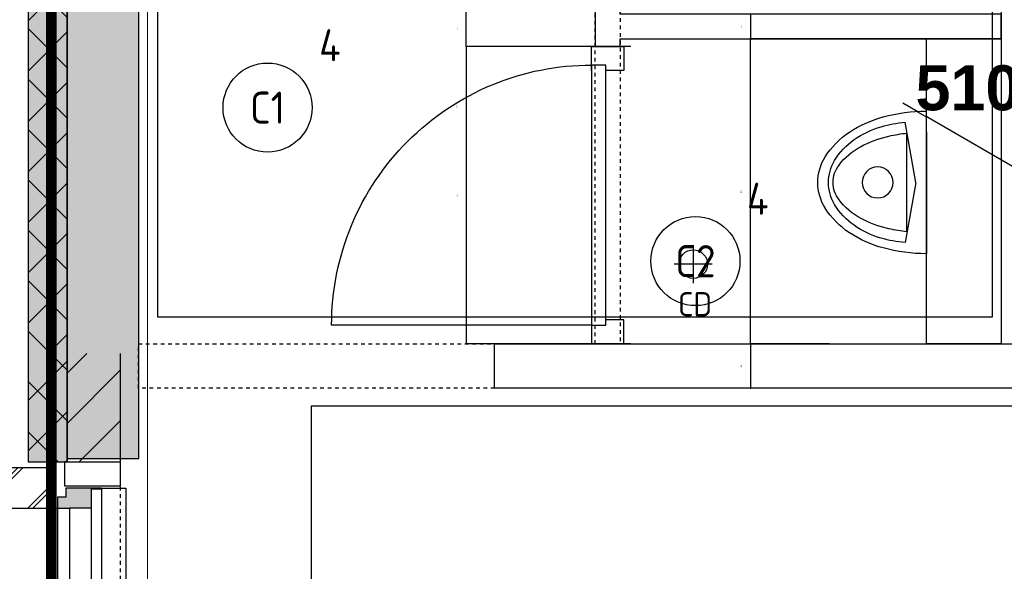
# Model space of a CAD drawing. Header units: millimetres. Extents: x -38031 to 110605, y -30229 to 92226.
# Tile 54 of 194: x 9692 to 12456, y 24967 to 26514. Entities that reach past the tile are written whole.
import ezdxf
from ezdxf.enums import TextEntityAlignment as Align

# ---------------------------------------------------------------- set-up
doc = ezdxf.new("R2010")
doc.units = ezdxf.units.MM
doc.header["$LTSCALE"] = 50
doc.set_wipeout_variables(frame=1)
for name, pattern in [('HIDDEN', [9.525, 6.35, -3.175]), ('STYLE_01', [0.41664, 0.20828, -0.20836]), ('STYLE_07', [1.875, 0.625, -0.20828, 0.625, -0.20836, 0.06943, -0.13893])]:
    doc.linetypes.add(name, pattern=pattern)
for name, color, linetype in [('AB$1A---_ATTRIB025', 8, 'Continuous'), ('AL$1A---_ALGEMEEN', 8, 'Continuous'), ('AL------_MAATV', 200, 'Continuous'), ('AL------_SPARING', 2, 'Continuous'), ('AM$1A---_ARCERING', 8, 'Continuous'), ('AT$1A---_TEKST025', 8, 'Continuous'), ('BOUWKUNDIG', 8, 'Continuous'), ('brandscheiding', 5, 'HIDDEN'), ('EL6311--', 3, 'Continuous')]:
    doc.layers.add(name, color=color, linetype=linetype)
doc.layers.add('stramien', color=1, linetype='Continuous', lineweight=15)
doc.styles.add('Arial', font='ARIAL.TTF')
doc.styles.add('Arial (bold)', font='ARIALBD.TTF')
doc.styles.add('BURO-018', font='iso.shx', dxfattribs={"height": 90})
doc.dimstyles.new('VyA', dxfattribs={"dimtxt": 2.272868, "dimasz": 2.120801, "dimexe": 1.5, "dimexo": 1.59, "dimgap": 0.5, "dimtad": 1, "dimdec": 0, "dimzin": 11, "dimtxsty": 'Arial', "dimblk": 'VW_SLASH', "dimcen": 0, "dimdle": 1, "dimazin": 0, "dimtfac": 0.8, "dimtdec": 0, "dimtix": 1, "dimtmove": 0, "dimatfit": 0, "dimldrblk": 'VW_FILLEDARROW', "dimfxl": 0, "dimfrac": 2, "dimtolj": 1, "dimtzin": 11, "dimarcsym": 0})
pattern_1 = [(45, (0, 0), (70.7107, -70.7107), []), (45, (7.07, -7.07), (70.7107, -70.7107), [])]
pattern_2 = [(135, (0, 0), (70.7107, 70.7107), []), (45, (299.34, -299.34), (70.7107, -70.7107), [])]
pattern_3 = [(45, (0, 0), (70.7107, -70.7107), [])]

# ---------------------------------------------------------------- blocks, each defined once
blk = doc.blocks.new('1115B3A')
at = {"color": 0, "linetype": 'Continuous'}
blk.add_circle((0, 0), 2.5, dxfattribs=at)
at = {"color": 0, "linetype": 'Continuous', "style": 'BURO-018'}
for tag, p in [('E_GKAST', (0, 8)), ('E_GROEP', (0, 5)), ('E_SGROEP', (4.5, 5)), ('E_ARMCODE', (0, 0)), ('E_SLET', (4.5, -1))]:
    blk.add_attdef(tag, text='', height=1.8, dxfattribs=at).set_placement(p, align=Align.MIDDLE)
blk = doc.blocks.new('Centraaldoos')
at = {"color": 1, "linetype": 'Continuous'}
for p, q in [((0, -2), (0, 2)), ((-2, 0), (2, 0))]:
    blk.add_line(p, q, dxfattribs=at)
at = {"color": 0, "linetype": 'Continuous'}
blk.add_circle((0, 0), 1.5, dxfattribs=at)
at = {"color": 0, "linetype": 'Continuous', "style": 'BURO-018'}
blk.add_attdef('AL_POSNR', text='', height=1.8, dxfattribs=at).set_placement((0, 3), align=Align.CENTER)
at = {"color": 0, "linetype": 'Continuous', "style": 'BURO-018', "flags": 1}
blk.add_attdef('AL_OMS', (0, 0), '', height=1.8, dxfattribs=at)
at = {"layer": 'AL------_MAATV', "style": 'BURO-018'}
blk.add_text('CD', height=2.531, rotation=180, dxfattribs=at).set_placement((1.61, 5.48))
blk = doc.blocks.new('zijdetail kozijn 2kops')
at = {"color": 0}
blk.add_wipeout([(-63, 420), (-130, 420), (-130, 262), (-63, 262)], dxfattribs=at).dxf.layer = 'AL$1A---_ALGEMEEN'
at = {"layer": 'AM$1A---_ARCERING', "linetype": 'Continuous', "lineweight": 0}
blk.add_hatch(color=256, dxfattribs=at).paths.add_polyline_path([(-54.2, 338), (-54.2, 366), (-56, 366), (-56, 266), (-31, 266), (-31, 243), (0, 243), (0, 338), (-22, 338)])
at = {"layer": 'AL$1A---_ALGEMEEN', "color": 0}
for points in [[(-63, 420), (-130, 420), (-130, 262), (-63, 262)], [(-54.2, 338), (-54.2, 366), (-56, 366), (-56, 266), (-31, 266), (-31, 243), (0, 243), (0, 338), (-22, 338)]]:
    blk.add_lwpolyline(points, close=True, dxfattribs=at)
blk = doc.blocks.new('31x_alu-1e-mk106c-p')
at = {"layer": 'AL$1A---_ALGEMEEN', "color": 0, "linetype": 'STYLE_01'}
blk.add_line((-420, 1700), (-420, -63), dxfattribs=at)
at = {"layer": 'AL$1A---_ALGEMEEN', "color": 0}
blk.add_lwpolyline([(-435, 1693), (-338, 1693), (-338, -56), (-435, -56)], close=True, dxfattribs=at)
at = {"layer": 'AL$1A---_ALGEMEEN', "color": 0, "rotation": 90}
blk.add_blockref('zijdetail kozijn 2kops', (0, 0), dxfattribs=at)
at = {"layer": 'AL$1A---_ALGEMEEN', "color": 0}
blk.add_line((-366, -54.2), (-366, 1691.2), dxfattribs=at)
at = {"color": 0}
for points in [[(-338, 1637), (-338, 0), (-276, 0), (-276, 1637)], [(-243, 1637), (40, 1637), (40, 0), (-243, 0)]]:
    blk.add_wipeout(points, dxfattribs=at).dxf.layer = 'AL$1A---_ALGEMEEN'
at = {"layer": 'AL$1A---_ALGEMEEN', "color": 0}
for points in [[(-338, 1637), (-338, 0), (-276, 0), (-276, 1637)], [(-243, 1637), (40, 1637), (40, 0), (-243, 0)]]:
    blk.add_lwpolyline(points, close=True, dxfattribs=at)
at = {"color": 0}
blk.add_wipeout([(-113, -113), (-113, -434), (0, -434), (0, -113), (0, 0), (-238, 0), (-238, -113), (-114, -113)], dxfattribs=at).dxf.layer = 'AL$1A---_ALGEMEEN'
at = {"layer": 'AM$1A---_ARCERING', "linetype": 'Continuous', "lineweight": 5}
h = blk.add_hatch(dxfattribs=at)
h.set_pattern_fill('BAKSTEEN', color=256, style=0, pattern_type=2)
h.set_pattern_definition(pattern_1)
edge = h.paths.add_edge_path()
edge.add_line((-113, -113), (-113, -434))
edge.add_line((-113, -434), (0, -434))
edge.add_line((0, -434), (0, -113))
edge.add_line((0, -113), (0, 0))
edge.add_line((0, 0), (-238, 0))
edge.add_line((-238, 0), (-238, -113))
edge.add_line((-238, -113), (-114, -113))
at = {"layer": 'AM$1A---_ARCERING', "linetype": 'Continuous', "lineweight": 0}
blk.add_hatch(color=256, dxfattribs=at).paths.add_polyline_path([(-160, -130), (-270, -130), (-270, -434), (-160, -434)])
at = {"layer": 'AM$1A---_ARCERING', "linetype": 'Continuous', "lineweight": 5}
h = blk.add_hatch(dxfattribs=at)
h.set_pattern_fill('ISOLATIE', color=256, style=0, pattern_type=2)
h.set_pattern_definition(pattern_2)
h.paths.add_polyline_path([(-160, -130), (-270, -130), (-270, -434), (-160, -434)])
at = {"layer": 'AL$1A---_ALGEMEEN', "color": 0, "linetype": 'STYLE_01'}
blk.add_line((0, 1637), (0, 0), dxfattribs=at)
at = {"layer": 'AL$1A---_ALGEMEEN', "color": 0}
for p, q in [((-160, -434), (-160, -130)), ((-113, -113), (-113, -434))]:
    blk.add_line(p, q, dxfattribs=at)
at = {"layer": 'AL$1A---_ALGEMEEN', "color": 0, "flags": 128}
for points in [[(0, -434), (0, -113), (0, 0), (-238, 0), (-238, -113), (-114, -113)], [(-160, -130), (-270, -130), (-270, -434)]]:
    blk.add_lwpolyline(points, dxfattribs=at)
at = {"color": 0}
for points in [[(-113, 1750), (-113, 2071), (0, 2071), (0, 1750), (0, 1637), (-238, 1637), (-238, 1750), (-114, 1750)], [(-420, -130), (-420, -434), (-270, -434), (-270, -130)]]:
    blk.add_wipeout(points, dxfattribs=at).dxf.layer = 'AL$1A---_ALGEMEEN'
at = {"layer": 'AM$1A---_ARCERING', "linetype": 'Continuous', "lineweight": 0}
blk.add_hatch(color=256, dxfattribs=at).paths.add_polyline_path([(-160, 1767), (-270, 1767), (-270, 2071), (-160, 2071)])
at = {"layer": 'AM$1A---_ARCERING', "linetype": 'Continuous', "lineweight": 5}
h = blk.add_hatch(dxfattribs=at)
h.set_pattern_fill('ISOLATIE', color=256, style=0, pattern_type=2)
h.set_pattern_definition(pattern_2)
h.paths.add_polyline_path([(-160, 1767), (-270, 1767), (-270, 2071), (-160, 2071)])
h = blk.add_hatch(dxfattribs=at)
h.set_pattern_fill('BAKSTEEN', color=256, style=0, pattern_type=2)
h.set_pattern_definition(pattern_1)
edge = h.paths.add_edge_path()
edge.add_line((-113, 1750), (-113, 2071))
edge.add_line((-113, 2071), (0, 2071))
edge.add_line((0, 2071), (0, 1750))
edge.add_line((0, 1750), (0, 1637))
edge.add_line((0, 1637), (-238, 1637))
edge.add_line((-238, 1637), (-238, 1750))
edge.add_line((-238, 1750), (-114, 1750))
h = blk.add_hatch(dxfattribs=at)
h.set_pattern_fill('KALKZANDSTEEN', color=256, style=0, pattern_type=2)
h.set_pattern_definition(pattern_3)
h.paths.add_polyline_path([(-420, -130), (-420, -434), (-270, -434), (-270, -130)])
at = {"layer": 'AL$1A---_ALGEMEEN', "color": 0}
for p, q in [((-160, 2071), (-160, 1767)), ((-113, 1750), (-113, 2071)), ((-420, -130), (-420, -434))]:
    blk.add_line(p, q, dxfattribs=at)
at = {"layer": 'AL$1A---_ALGEMEEN', "color": 0, "flags": 128}
for points in [[(-160, 1767), (-270, 1767), (-270, 2071)], [(0, 2071), (0, 1750), (0, 1637), (-238, 1637), (-238, 1750), (-114, 1750)], [(-270, -434), (-270, -130), (-420, -130)]]:
    blk.add_lwpolyline(points, dxfattribs=at)
at = {"color": 0}
blk.add_wipeout([(-420, 1767), (-420, 2071), (-270, 2071), (-270, 1767)], dxfattribs=at).dxf.layer = 'AL$1A---_ALGEMEEN'
at = {"layer": 'AM$1A---_ARCERING', "linetype": 'Continuous', "lineweight": 5}
h = blk.add_hatch(dxfattribs=at)
h.set_pattern_fill('KALKZANDSTEEN', color=256, style=0, pattern_type=2)
h.set_pattern_definition(pattern_3)
h.paths.add_polyline_path([(-420, 1767), (-420, 2071), (-270, 2071), (-270, 1767)])
at = {"layer": 'AL$1A---_ALGEMEEN', "color": 0}
blk.add_line((-420, 1767), (-420, 2071), dxfattribs=at)
at = {"layer": 'AL$1A---_ALGEMEEN', "color": 0, "flags": 128}
blk.add_lwpolyline([(-270, 2071), (-270, 1767), (-420, 1767)], dxfattribs=at)
at = {"layer": 'AL$1A---_ALGEMEEN', "color": 0, "xscale": -1, "rotation": 90}
blk.add_blockref('zijdetail kozijn 2kops', (0, 1637), dxfattribs=at)
blk = doc.blocks.new('urinoir 05 top')
at = {"color": 0}
blk.add_wipeout([(-200, 0), (-200, -1.9), (-200, -3.8), (-200, -5.8), (-199.9, -7.7), (-199.9, -9.6), (-199.9, -11.5), (-199.8, -13.4), (-199.7, -15.4), (-199.7, -17.3), (-199.6, -19.2), (-199.5, -21.1), (-199.4, -23), (-199.3, -25), (-199.2, -26.9), (-199.1, -28.8), (-199, -30.7), (-198.8, -32.6), (-198.7, -34.5), (-198.6, -36.5), (-198.4, -38.4), (-198.2, -40.3), (-198.1, -42.2), (-197.9, -44.1), (-197.7, -46), (-197.5, -47.9), (-197.3, -49.8), (-197.1, -51.8), (-196.9, -53.7), (-196.7, -55.6), (-196.4, -57.5), (-196.2, -59.4), (-195.9, -61.3), (-195.7, -63.2), (-195.4, -65.1), (-195.1, -67), (-194.9, -68.9), (-194.6, -70.8), (-194.3, -72.7), (-194, -74.6), (-193.6, -76.5), (-193.3, -78.4), (-193, -80.3), (-192.7, -82.2), (-192.3, -84.1), (-192, -85.9), (-191.6, -87.8), (-191.2, -89.7), (-190.9, -91.6), (-190.5, -93.5), (-190.1, -95.4), (-189.7, -97.2), (-189.3, -99.1), (-188.9, -101), (-188.4, -102.9), (-188, -104.7), (-187.6, -106.6), (-187.1, -108.5), (-186.7, -110.3), (-186.2, -112.2), (-185.7, -114.1), (-185.3, -115.9), (-184.8, -117.8), (-184.3, -119.6), (-183.8, -121.5), (-183.4, -123.1), (-182.9, -124.6), (-182.5, -126.2), (-182, -127.7), (-181.6, -129.3), (-181.1, -130.8), (-180.6, -132.4), (-180.1, -133.9), (-179.7, -135.5), (-179.2, -137), (-178.7, -138.6), (-178.1, -140.1), (-177.6, -141.6), (-177.1, -143.2), (-176.6, -144.7), (-176, -146.2), (-175.5, -147.7), (-174.9, -149.3), (-174.3, -150.8), (-173.8, -152.3), (-173.2, -153.8), (-172.6, -155.3), (-172, -156.8), (-171.4, -158.3), (-170.8, -159.8), (-170.2, -161.3), (-169.6, -162.8), (-168.9, -164.3), (-168.3, -165.8), (-167.6, -167.3), (-167, -168.8), (-166.3, -170.3), (-165.7, -171.7), (-165, -173.2), (-164.3, -174.7), (-163.6, -176.1), (-162.9, -177.6), (-162.2, -179.1), (-161.5, -180.5), (-160.8, -182), (-160, -183.4), (-159.3, -184.9), (-158.6, -186.3), (-157.8, -187.7), (-157.1, -189.2), (-156.3, -190.6), (-155.5, -192), (-154.8, -193.5), (-154, -194.9), (-153.2, -196.3), (-152.4, -197.7), (-151.6, -199.1), (-150.8, -200.5), (-150, -201.9), (-149.1, -203.3), (-148.3, -204.7), (-147.5, -206.1), (-146.6, -207.5), (-145.8, -208.8), (-144.9, -210.2), (-144.1, -211.6), (-143.2, -213), (-142.3, -214.3), (-141.4, -215.7), (-141.4, -215.7), (-140.6, -217), (-139.7, -218.2), (-138.8, -219.5), (-138, -220.8), (-137.1, -222), (-136.2, -223.3), (-135.3, -224.6), (-134.4, -225.8), (-133.5, -227), (-132.5, -228.3), (-131.6, -229.5), (-130.7, -230.7), (-129.7, -231.9), (-128.8, -233.1), (-127.8, -234.3), (-126.8, -235.5), (-125.8, -236.7), (-124.9, -237.9), (-123.9, -239.1), (-122.9, -240.2), (-121.8, -241.4), (-120.8, -242.6), (-119.8, -243.7), (-118.8, -244.8), (-117.7, -246), (-116.7, -247.1), (-115.6, -248.2), (-114.5, -249.3), (-113.5, -250.4), (-112.4, -251.5), (-111.3, -252.6), (-110.2, -253.7), (-109.1, -254.8), (-108, -255.9), (-106.9, -256.9), (-105.8, -258), (-104.6, -259), (-103.5, -260.1), (-102.4, -261.1), (-101.2, -262.1), (-100, -263.1), (-98.9, -264.1), (-97.7, -265.1), (-96.5, -266.1), (-95.3, -267.1), (-94.2, -268.1), (-93, -269.1), (-91.8, -270), (-90.5, -271), (-89.3, -271.9), (-88.1, -272.8), (-86.9, -273.8), (-85.6, -274.7), (-84.4, -275.6), (-83.2, -276.5), (-81.9, -277.4), (-80.6, -278.3), (-79.4, -279.2), (-78.1, -280), (-76.8, -280.9), (-75.5, -281.8), (-74.3, -282.6), (-73, -283.4), (-71.7, -284.3), (-71.7, -284.3), (-71.6, -284.3), (-70.6, -284.9), (-69.6, -285.5), (-68.6, -286.1), (-67.6, -286.7), (-66.6, -287.3), (-65.5, -287.9), (-64.5, -288.5), (-63.5, -289), (-62.4, -289.6), (-61.4, -290.1), (-60.3, -290.7), (-59.3, -291.2), (-58.2, -291.7), (-57.2, -292.2), (-56.1, -292.7), (-55, -293.2), (-53.9, -293.7), (-52.8, -294.2), (-51.8, -294.6), (-50.7, -295.1), (-49.6, -295.5), (-48.5, -295.9), (-47.4, -296.4), (-46.3, -296.8), (-45.2, -297.2), (-44, -297.6), (-42.9, -298), (-41.8, -298.3), (-40.7, -298.7), (-39.6, -299), (-38.4, -299.4), (-37.3, -299.7), (-36.2, -300), (-35, -300.4), (-33.9, -300.7), (-32.7, -300.9), (-31.6, -301.2), (-30.4, -301.5), (-29.3, -301.8), (-28.1, -302), (-27, -302.3), (-25.8, -302.5), (-24.7, -302.7), (-23.5, -302.9), (-22.3, -303.1), (-21.2, -303.3), (-20, -303.5), (-18.8, -303.7), (-17.7, -303.8), (-16.5, -304), (-15.3, -304.1), (-14.2, -304.3), (-13, -304.4), (-11.8, -304.5), (-10.6, -304.6), (-9.4, -304.7), (-8.3, -304.7), (-7.1, -304.8), (-5.9, -304.9), (-4.7, -304.9), (-3.6, -305), (-2.4, -305), (-1.2, -305), (0, -305), (0, -305), (0, -305), (1.2, -305), (2.4, -305), (3.6, -305), (4.7, -304.9), (5.9, -304.9), (7.1, -304.8), (8.3, -304.7), (9.4, -304.7), (10.6, -304.6), (11.8, -304.5), (13, -304.4), (14.2, -304.3), (15.3, -304.1), (16.5, -304), (17.7, -303.8), (18.8, -303.7), (20, -303.5), (21.2, -303.3), (22.3, -303.1), (23.5, -302.9), (24.7, -302.7), (25.8, -302.5), (27, -302.3), (28.1, -302), (29.3, -301.8), (30.4, -301.5), (31.6, -301.2), (32.7, -300.9), (33.9, -300.7), (35, -300.4), (36.2, -300), (37.3, -299.7), (38.4, -299.4), (39.6, -299), (40.7, -298.7), (41.8, -298.3), (42.9, -298), (44, -297.6), (45.2, -297.2), (46.3, -296.8), (47.4, -296.4), (48.5, -295.9), (49.6, -295.5), (50.7, -295.1), (51.8, -294.6), (52.8, -294.2), (53.9, -293.7), (55, -293.2), (56.1, -292.7), (57.2, -292.2), (58.2, -291.7), (59.3, -291.2), (60.3, -290.7), (61.4, -290.1), (62.4, -289.6), (63.5, -289), (64.5, -288.5), (65.5, -287.9), (66.6, -287.3), (67.6, -286.7), (68.6, -286.1), (69.6, -285.5), (70.6, -284.9), (71.6, -284.3), (71.7, -284.3), (71.7, -284.3), (73, -283.4), (74.3, -282.6), (75.5, -281.8), (76.8, -280.9), (78.1, -280), (79.4, -279.2), (80.6, -278.3), (81.9, -277.4), (83.2, -276.5), (84.4, -275.6), (85.6, -274.7), (86.9, -273.8), (88.1, -272.8), (89.3, -271.9), (90.5, -271), (91.8, -270), (93, -269.1), (94.2, -268.1), (95.3, -267.1), (96.5, -266.1), (97.7, -265.1), (98.9, -264.1), (100, -263.1), (101.2, -262.1), (102.4, -261.1), (103.5, -260.1), (104.6, -259), (105.8, -258), (106.9, -256.9), (108, -255.9), (109.1, -254.8), (110.2, -253.7), (111.3, -252.6), (112.4, -251.5), (113.5, -250.4), (114.5, -249.3), (115.6, -248.2), (116.7, -247.1), (117.7, -246), (118.8, -244.8), (119.8, -243.7), (120.8, -242.6), (121.8, -241.4), (122.9, -240.2), (123.9, -239.1), (124.9, -237.9), (125.8, -236.7), (126.8, -235.5), (127.8, -234.3), (128.8, -233.1), (129.7, -231.9), (130.7, -230.7), (131.6, -229.5), (132.5, -228.3), (133.5, -227), (134.4, -225.8), (135.3, -224.6), (136.2, -223.3), (137.1, -222), (138, -220.8), (138.8, -219.5), (139.7, -218.2), (140.6, -217), (141.4, -215.7), (141.4, -215.7), (142.3, -214.3), (143.2, -213), (144.1, -211.6), (144.9, -210.2), (145.8, -208.8), (146.6, -207.5), (147.5, -206.1), (148.3, -204.7), (149.1, -203.3), (150, -201.9), (150.8, -200.5), (151.6, -199.1), (152.4, -197.7), (153.2, -196.3), (154, -194.9), (154.8, -193.5), (155.5, -192), (156.3, -190.6), (157.1, -189.2), (157.8, -187.7), (158.6, -186.3), (159.3, -184.9), (160, -183.4), (160.8, -182), (161.5, -180.5), (162.2, -179.1), (162.9, -177.6), (163.6, -176.1), (164.3, -174.7), (165, -173.2), (165.7, -171.7), (166.3, -170.3), (167, -168.8), (167.6, -167.3), (168.3, -165.8), (168.9, -164.3), (169.6, -162.8), (170.2, -161.3), (170.8, -159.8), (171.4, -158.3), (172, -156.8), (172.6, -155.3), (173.2, -153.8), (173.8, -152.3), (174.3, -150.8), (174.9, -149.3), (175.5, -147.7), (176, -146.2), (176.6, -144.7), (177.1, -143.2), (177.6, -141.6), (178.1, -140.1), (178.7, -138.6), (179.2, -137), (179.7, -135.5), (180.1, -133.9), (180.6, -132.4), (181.1, -130.8), (181.6, -129.3), (182, -127.7), (182.5, -126.2), (182.9, -124.6), (183.4, -123.1), (183.8, -121.5), (184.3, -119.6), (184.8, -117.8), (185.3, -115.9), (185.7, -114.1), (186.2, -112.2), (186.7, -110.3), (187.1, -108.5), (187.6, -106.6), (188, -104.7), (188.4, -102.9), (188.9, -101), (189.3, -99.1), (189.7, -97.2), (190.1, -95.4), (190.5, -93.5), (190.9, -91.6), (191.2, -89.7), (191.6, -87.8), (192, -85.9), (192.3, -84.1), (192.7, -82.2), (193, -80.3), (193.3, -78.4), (193.6, -76.5), (194, -74.6), (194.3, -72.7), (194.6, -70.8), (194.9, -68.9), (195.1, -67), (195.4, -65.1), (195.7, -63.2), (195.9, -61.3), (196.2, -59.4), (196.4, -57.5), (196.7, -55.6), (196.9, -53.7), (197.1, -51.8), (197.3, -49.8), (197.5, -47.9), (197.7, -46), (197.9, -44.1), (198.1, -42.2), (198.2, -40.3), (198.4, -38.4), (198.6, -36.5), (198.7, -34.5), (198.8, -32.6), (199, -30.7), (199.1, -28.8), (199.2, -26.9), (199.3, -25), (199.4, -23), (199.5, -21.1), (199.6, -19.2), (199.7, -17.3), (199.7, -15.4), (199.8, -13.4), (199.9, -11.5), (199.9, -9.6), (199.9, -7.7), (200, -5.8), (200, -3.8), (200, -1.9), (200, 0)], dxfattribs=at).dxf.layer = 'AL$1A---_ALGEMEEN'
at = {"layer": 'AL$1A---_ALGEMEEN', "color": 0}
for p, q in [((142.5, 0), (-200, 0)), ((-200, 0), (200, 0)), ((0, -30), (-168.7, -60)), ((-138.6, -54.6), (138.6, -54.6)), ((0, -30), (168.7, -60))]:
    blk.add_line(p, q, dxfattribs=at)
at = {"layer": 'AL$1A---_ALGEMEEN', "color": 0, "flags": 128}
for points in [[(-200, 0, 0.066414), (-183.8, -121.5, 0.078981), (-141.4, -215.7), (-141.4, -215.7, 0.107125), (-71.7, -284.3), (-71.7, -284.3), (-71.6, -284.3, 0.141741), (0, -305), (0, -305), (0, -305, 0.141741), (71.6, -284.3), (71.7, -284.3), (71.7, -284.3, 0.107125), (141.4, -215.7), (141.4, -215.7, 0.078974), (183.8, -121.5, 0.066411), (200, 0)], [(-138.6, -54.6), (-138.6, -54.7, 0.026724), (-130, -105.5), (-130, -105.5, 0.069012), (-100.2, -185.2, 0.10577), (-48.8, -245.4), (-48.8, -245.4, 0.164787), (0, -261.9), (0, -261.9), (0, -261.9, 0.164787), (48.8, -245.4), (48.8, -245.4, 0.105783), (100.2, -185.2), (100.2, -185.2, 0.068952), (130, -105.5), (130, -105.5, 0.026825), (138.6, -54.6)], [(-168.7, -60), (-168.7, -60, 0.048607), (-156.3, -127.2), (-156.3, -127.2, 0.081914), (-120.2, -203.2, 0.106907), (-61.5, -258), (-61.5, -258, 0.135353), (0, -275), (0, -275), (0, -275, 0.135353), (61.5, -258), (61.5, -258, 0.106909), (120.2, -203.2, 0.081926), (156.3, -127.2), (156.3, -127.2, 0.048607), (168.7, -60), (168.7, -60)]]:
    blk.add_lwpolyline(points, format="xyb", dxfattribs=at)
at = {"layer": 'AL$1A---_ALGEMEEN', "color": 0}
blk.add_circle((0, -136.9), 43.5, dxfattribs=at)
blk = doc.blocks.new('32x_hout-mk 809s-p')
at = {"color": 0}
for points in [[(-20.7, -167), (-20.7, -100), (-110.7, -100), (-110.7, -167)], [(-110.7, -867), (-20.7, -867), (-20.7, -934), (-110.7, -934)]]:
    blk.add_wipeout(points, dxfattribs=at).dxf.layer = 'AL$1A---_ALGEMEEN'
at = {"layer": 'AL$1A---_ALGEMEEN', "color": 0}
for points in [[(-20.7, -167), (-20.7, -100), (-110.7, -100), (-110.7, -167)], [(709.1, -864.1), (708.4, -846.2), (707.3, -828.3), (705.8, -810.4), (703.8, -792.6), (701.4, -774.9), (698.5, -757.2), (695.3, -739.6), (691.6, -722.1), (687.4, -704.6), (682.8, -687.3), (677.9, -670.1), (672.4, -653), (666.6, -636.1), (660.4, -619.3), (653.7, -602.6), (646.7, -586.2), (639.2, -569.9), (631.3, -553.8), (623.1, -537.9), (614.5, -522.2), (605.4, -506.7), (596, -491.5), (586.3, -476.4), (576.1, -461.7), (565.6, -447.1), (554.8, -432.9), (543.6, -418.9), (532.1, -405.2), (520.2, -391.8), (508, -378.6), (495.5, -365.8), (482.7, -353.3), (469.5, -341.1), (456.1, -329.2), (442.4, -317.7), (428.4, -306.5), (414.2, -295.7), (399.6, -285.2), (384.9, -275), (369.8, -265.3), (354.6, -255.9), (339.1, -246.8), (323.4, -238.2), (307.5, -229.9), (291.4, -222.1), (275.1, -214.6), (258.7, -207.6), (242, -200.9), (225.2, -194.7), (208.3, -188.8), (191.2, -183.4), (174, -178.4), (156.7, -173.9), (139.2, -169.7), (121.7, -166), (104.1, -162.7), (86.4, -159.9), (68.7, -157.5), (50.8, -155.5), (33, -154), (15.1, -152.9), (-2.8, -152.2), (-20.7, -152), (-20.7, -882), (709.3, -882)], [(-110.7, -867), (-20.7, -867), (-20.7, -934), (-110.7, -934)]]:
    blk.add_lwpolyline(points, close=True, dxfattribs=at)
at = {"color": 0}
blk.add_wipeout([(-60.7, -152), (-20.7, -152), (-20.7, -882), (-60.7, -882)], dxfattribs=at).dxf.layer = 'AL$1A---_ALGEMEEN'
at = {"layer": 'AL$1A---_ALGEMEEN', "color": 0}
blk.add_lwpolyline([(-60.7, -152), (-20.7, -152), (-20.7, -882), (-60.7, -882)], close=True, dxfattribs=at)
blk = doc.blocks.new('VW_SLASH')
at = {"layer": 'AL$1A---_ALGEMEEN', "color": 0, "linetype": 'ByBlock', "lineweight": -2}
blk.add_line((0, 0), (-1, 0), dxfattribs=at)
at = {"layer": 'AL$1A---_ALGEMEEN', "color": 0, "linetype": 'ByBlock', "lineweight": 5}
blk.add_line((0.5, 0.5), (-0.5, -0.5), dxfattribs=at)
blk = doc.blocks.new('*D973')
at = {"layer": 'AL$1A---_ALGEMEEN', "color": 0, "lineweight": -2}
for p, q in [((-44395.9, -2970), (-44619.2, -2970)), ((-44617.7, -2972.1), (-44617.7, -3092.9)), ((-44429.6, -3095), (-44619.2, -3095))]:
    blk.add_line(p, q, dxfattribs=at)
at = {"layer": 'AL$1A---_ALGEMEEN', "color": 0, "lineweight": -2, "xscale": 2.12080078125, "yscale": 2.12080078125, "zscale": 2.12080078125}
for p, rotation in [((-44617.7, -2970), 90), ((-44617.7, -3095), 270)]:
    blk.add_blockref('VW_SLASH', p, dxfattribs=dict(at, rotation=rotation))
at = {"layer": 'AT$1A---_TEKST025', "insert": (-44643.9, -3032.5), "char_height": 2.27, "attachment_point": 5, "rotation": 90, "style": 'Arial'}
blk.add_mtext('\\A1;6250', dxfattribs=at)
blk = doc.blocks.new('VW_FILLEDARROW')
at = {"layer": 'AL$1A---_ALGEMEEN', "color": 0, "lineweight": -2}
blk.add_solid([(0, 0), (0.5, 0.5), (0.5, -0.5)], dxfattribs=at)
blk = doc.blocks.new('*D982')
at = {"layer": 'AL$1A---_ALGEMEEN', "color": 0, "lineweight": -2}
for p, q in [((-43915.3, -2115), (-44619.2, -2115)), ((-44617.7, -2967.9), (-44617.7, -2117.1)), ((-44416.5, -2970), (-44619.2, -2970))]:
    blk.add_line(p, q, dxfattribs=at)
at = {"layer": 'AL$1A---_ALGEMEEN', "color": 0, "lineweight": -2, "xscale": 2.12080078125, "yscale": 2.12080078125, "zscale": 2.12080078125}
for p, rotation in [((-44617.7, -2115), 90), ((-44617.7, -2970), 270)]:
    blk.add_blockref('VW_SLASH', p, dxfattribs=dict(at, rotation=rotation))
at = {"layer": 'AT$1A---_TEKST025', "insert": (-44643.9, -2542.5), "char_height": 2.27, "attachment_point": 5, "rotation": 90, "style": 'Arial'}
blk.add_mtext('\\A1;42750', dxfattribs=at)
blk = doc.blocks.new('*D983')
at = {"layer": 'AL$1A---_ALGEMEEN', "color": 0, "lineweight": -2}
for p, q in [((-44315.2, -2045), (-44619.2, -2045)), ((-44617.7, -2047.1), (-44617.7, -2112.9)), ((-44436.5, -2115), (-44619.2, -2115))]:
    blk.add_line(p, q, dxfattribs=at)
at = {"layer": 'AL$1A---_ALGEMEEN', "color": 0, "lineweight": -2, "xscale": 2.12080078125, "yscale": 2.12080078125, "zscale": 2.12080078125}
for p, rotation in [((-44617.7, -2045), 90), ((-44617.7, -2115), 270)]:
    blk.add_blockref('VW_SLASH', p, dxfattribs=dict(at, rotation=rotation))
at = {"layer": 'AT$1A---_TEKST025', "insert": (-44643.9, -2080), "char_height": 2.27, "attachment_point": 5, "rotation": 90, "style": 'Arial'}
blk.add_mtext('\\A1;3500', dxfattribs=at)
blk = doc.blocks.new('*D1000')
at = {"layer": 'AL$1A---_ALGEMEEN', "color": 0, "lineweight": -2}
for p, q in [((-44953.6, -265), (-45417.5, -265)), ((-45416, -262.9), (-45416, -260.8)), ((-45416, -265), (-45416, -1099)), ((-44953.6, -1099), (-45417.5, -1099)), ((-45416, -1101.1), (-45416, -1103.2))]:
    blk.add_line(p, q, dxfattribs=at)
at = {"layer": 'AL$1A---_ALGEMEEN', "color": 0, "lineweight": -2, "xscale": 2.12080078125, "yscale": 2.12080078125, "zscale": 2.12080078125}
for p, rotation in [((-45416, -265), 270), ((-45416, -1099), 90)]:
    blk.add_blockref('VW_SLASH', p, dxfattribs=dict(at, rotation=rotation))
at = {"layer": 'AT$1A---_TEKST025', "insert": (-45441, -2304), "char_height": 2.27, "attachment_point": 5, "rotation": 90, "style": 'Arial'}
blk.add_mtext('\\A1;41700', dxfattribs=at)
blk = doc.blocks.new('*D1003')
at = {"layer": 'AL$1A---_ALGEMEEN', "color": 0, "lineweight": -2}
for p, q in [((-45011.9, -2035), (-45417.5, -2035)), ((-45416, -2133.9), (-45416, -2037.1)), ((-44953.6, -2136), (-45417.5, -2136))]:
    blk.add_line(p, q, dxfattribs=at)
at = {"layer": 'AL$1A---_ALGEMEEN', "color": 0, "lineweight": -2, "xscale": 2.12080078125, "yscale": 2.12080078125, "zscale": 2.12080078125}
for p, rotation in [((-45416, -2035), 90), ((-45416, -2136), 270)]:
    blk.add_blockref('VW_SLASH', p, dxfattribs=dict(at, rotation=rotation))
at = {"layer": 'AT$1A---_TEKST025', "insert": (-45442.2, -2085.5), "char_height": 2.27, "attachment_point": 5, "rotation": 90, "style": 'Arial'}
blk.add_mtext('\\A1;5050', dxfattribs=at)
blk = doc.blocks.new('*D1004')
at = {"layer": 'AL$1A---_ALGEMEEN', "color": 0, "lineweight": -2}
for p, q in [((-44953.6, -2136), (-45417.5, -2136)), ((-45416, -2138.1), (-45416, -2967.9)), ((-44953.6, -2970), (-45417.5, -2970))]:
    blk.add_line(p, q, dxfattribs=at)
at = {"layer": 'AL$1A---_ALGEMEEN', "color": 0, "lineweight": -2, "xscale": 2.12080078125, "yscale": 2.12080078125, "zscale": 2.12080078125}
for p, rotation in [((-45416, -2136), 90), ((-45416, -2970), 270)]:
    blk.add_blockref('VW_SLASH', p, dxfattribs=dict(at, rotation=rotation))
at = {"layer": 'AT$1A---_TEKST025', "insert": (-45442.2, -2553), "char_height": 2.27, "attachment_point": 5, "rotation": 90, "style": 'Arial'}
blk.add_mtext('\\A1;41700', dxfattribs=at)
blk = doc.blocks.new('wandaanzicht pijltje')
at = {"layer": 'AL$1A---_ALGEMEEN', "color": 0}
blk.add_lwpolyline([(-307.5, -177.5), (0, 0), (307.5, -177.5)], dxfattribs=at)
at = {"layer": 'AL$1A---_ALGEMEEN', "color": 0, "style": 'Arial (bold)'}
blk.add_attdef('stramiennummer', text='', height=126.3, dxfattribs=at).set_placement((-2.3, -154.6), align=Align.TOP_CENTER)
blk = doc.blocks.new('Group-40')
at = {"color": 0}
blk.add_wipeout([(-44123.69, -2115.004), (-43913.69, -2115.004), (-43913.69, -2970.004), (-44123.69, -2970.004)], dxfattribs=at).dxf.layer = 'AL$1A---_ALGEMEEN'
at = {"color": 0, "linetype": 'STYLE_01'}
blk.add_wipeout([(-46336, -2970.004), (-45336, -2970.004), (-45336, -3095.004), (-46336, -3095.004)], dxfattribs=at).dxf.layer = 'AL$1A---_ALGEMEEN'
at = {"layer": 'AL$1A---_ALGEMEEN', "color": 0}
blk.add_lwpolyline([(-44123.69, -2115.004), (-43913.69, -2115.004), (-43913.69, -2970.004), (-44123.69, -2970.004)], close=True, dxfattribs=at)
at = {"layer": 'AL$1A---_ALGEMEEN', "color": 0, "linetype": 'STYLE_01'}
blk.add_lwpolyline([(-46336, -2970.004), (-45336, -2970.004), (-45336, -3095.004), (-46336, -3095.004)], close=True, dxfattribs=at)
at = {"layer": 'AL$1A---_ALGEMEEN', "color": 0, "xscale": -1, "rotation": 270}
blk.add_blockref('urinoir 05 top', (-44123.69, -2517.504), dxfattribs=at)
at = {"color": 0}
blk.add_wipeout([(-45335.94, -2970.004), (-42421.379, -2970.004), (-42421.379, -3095.004), (-45335.94, -3095.004)], dxfattribs=at).dxf.layer = 'AL$1A---_ALGEMEEN'
at = {"layer": 'AL$1A---_ALGEMEEN', "color": 0}
blk.add_lwpolyline([(-45335.94, -2970.004), (-42421.379, -2970.004), (-42421.379, -3095.004), (-45335.94, -3095.004)], close=True, dxfattribs=at)
dim = blk.add_linear_dim(base=(-44617.69, -3095.004), p1=(-44394.261, -2970.004), p2=(-44428, -3095.004), angle=90, dimstyle='VyA', override={"dimtxt": 2.272868, "dimgap": 25, "dimlfac": 50, "dimpost": '<>', "dimtxsty": 'Arial', "dimtmove": 2}, dxfattribs=at)
dim.commit()
dim.dimension.update_dxf_attribs({"geometry": '*D973', "text_midpoint": (-44643.85, -3032.504)})
at = {"color": 0}
blk.add_wipeout([(-43843.69, -2970.004), (-43843.69, -2320.169), (-43843.69, -2100.004), (-43843.69, -2030.004), (-43843.69, -1160.004), (-43843.69, -1090.004), (-43843.69, -220.004), (-43843.69, -150.004), (-43843.69, -90.169), (-43843.69, 724.996), (-43913.69, 724.996), (-43913.69, -70.012), (-43913.69, -150.004), (-43913.69, -220.004), (-43913.69, -1090.004), (-43913.69, -1160.004), (-43913.69, -2030.004), (-43913.69, -2100.004), (-43913.69, -2300.012), (-43913.69, -2970.004)], dxfattribs=at).dxf.layer = 'AL$1A---_ALGEMEEN'
at = {"layer": 'AL$1A---_ALGEMEEN', "color": 0}
blk.add_lwpolyline([(-43843.69, -2970.004), (-43843.69, -2320.169), (-43843.69, -2100.004), (-43843.69, -2030.004), (-43843.69, -1160.004), (-43843.69, -1090.004), (-43843.69, -220.004), (-43843.69, -150.004), (-43843.69, -90.169), (-43843.69, 724.996), (-43913.69, 724.996), (-43913.69, -70.012), (-43913.69, -150.004), (-43913.69, -220.004), (-43913.69, -1090.004), (-43913.69, -1160.004), (-43913.69, -2030.004), (-43913.69, -2100.004), (-43913.69, -2300.012), (-43913.69, -2970.004)], close=True, dxfattribs=at)
at = {"color": 0}
blk.add_wipeout([(-43913.69, -2115.004), (-43913.69, -2045.004), (-44983.69, -2045.004), (-44983.69, -2035.004), (-45053.69, -2035.004), (-45053.69, -2136.004), (-44983.69, -2136.004), (-44983.69, -2115.004)], dxfattribs=at).dxf.layer = 'AL$1A---_ALGEMEEN'
at = {"layer": 'AL$1A---_ALGEMEEN', "color": 0}
blk.add_lwpolyline([(-43913.69, -2115.004), (-43913.69, -2045.004), (-44983.69, -2045.004), (-44983.69, -2035.004), (-45053.69, -2035.004), (-45053.69, -2136.004), (-44983.69, -2136.004), (-44983.69, -2115.004)], close=True, dxfattribs=at)
for p1, p2, picture, middle in [((-44313.659, -2045.004), (-44434.902, -2115.004), '*D983', (-44643.851, -2080.004)), ((-44414.951, -2970.004), (-43913.69, -2115.004), '*D982', (-44643.85, -2542.504))]:
    dim = blk.add_linear_dim(base=(-44617.69, -2115.004), p1=p1, p2=p2, angle=90, dimstyle='VyA', override={"dimtxt": 2.272868, "dimgap": 25, "dimlfac": 50, "dimpost": '<>', "dimtxsty": 'Arial', "dimtmove": 2}, dxfattribs=at)
    dim.commit()
    dim.dimension.update_dxf_attribs({"geometry": picture, "text_midpoint": middle})
at = {"layer": 'AL$1A---_ALGEMEEN', "color": 0, "xscale": -1}
blk.add_blockref('32x_hout-mk 809s-p', (-45084.397, -2036.004), dxfattribs=at)
at = {"layer": 'AL$1A---_ALGEMEEN', "color": 0, "linetype": 'STYLE_01'}
blk.add_lwpolyline([(-45053.69, -265.004), (-44983.69, -265.004), (-44983.69, -2970.004), (-45053.69, -2970.004)], close=True, dxfattribs=at)
at = {"layer": 'AL$1A---_ALGEMEEN', "color": 0}
dim = blk.add_linear_dim(base=(-45416, -1099.004), p1=(-44952, -265.004), p2=(-44952, -1099.004), angle=90, dimstyle='VyA', override={"dimtxt": 2.272868, "dimgap": 25, "dimlfac": 50, "dimpost": '<>', "dimtxsty": 'Arial', "dimtix": 0, "dimtmove": 2}, dxfattribs=at)
dim.commit()
dim.dimension.update_dxf_attribs({"geometry": '*D1000', "text_midpoint": (-45441, -2304.012), "dimtype": 128})
for base, p2, picture, middle in [((-45416, -2035.004), (-45010.312, -2035.004), '*D1003', (-45442.16, -2085.504)), ((-45416, -2970.004), (-44952, -2970.004), '*D1004', (-45442.16, -2553.004))]:
    dim = blk.add_linear_dim(base=base, p1=(-44952, -2136.004), p2=p2, angle=90, dimstyle='VyA', override={"dimtxt": 2.272868, "dimgap": 25, "dimlfac": 50, "dimpost": '<>', "dimtxsty": 'Arial', "dimtmove": 2}, dxfattribs=at)
    dim.commit()
    dim.dimension.update_dxf_attribs({"geometry": picture, "text_midpoint": middle})
blk = doc.blocks.new('200254 W 211 30-06-2008')
at = {"layer": 'AL$1A---_ALGEMEEN'}
blk.add_lwpolyline([(19293.822, 3483.941), (19294.429, 3483.941), (19619.775, 3483.941), (19619.775, 3524.545), (19244.949, 3524.545), (19244.949, 3429.835), (19293.429, 3429.835), (19293.429, 3483.941)], close=True, dxfattribs=at)
at = {"layer": 'AL$1A---_ALGEMEEN', "xscale": 0.02, "yscale": 0.02, "zscale": 0.02, "rotation": 180}
blk.add_blockref('31x_alu-1e-mk106c-p', (19225.849, 3518.815), dxfattribs=at)
at = {"layer": 'AL$1A---_ALGEMEEN', "xscale": 0.02, "yscale": 0.02, "zscale": 0.02}
blk.add_blockref('Group-40', (20161.969, 3587.445), dxfattribs=at)
at = {"layer": 'AM$1A---_ARCERING', "linetype": 'Continuous', "lineweight": 0}
for points in [[(19235.279, 3521.615), (19235.249, 3601.945), (19334.919, 3601.945), (19334.919, 3605.945), (19235.249, 3605.945), (19235.249, 3729.445), (19240.249, 3729.445), (19240.249, 3738.445), (19231.249, 3738.445), (19231.249, 3521.615)], [(19229.049, 3596.735), (19229.049, 3527.445), (19231.249, 3527.445), (19231.249, 3596.735)]]:
    blk.add_hatch(color=256, dxfattribs=at).paths.add_polyline_path(points)
at = {"layer": 'AM$1A---_ARCERING', "linetype": 'Continuous', "lineweight": 5}
h = blk.add_hatch(dxfattribs=at)
h.set_pattern_fill('ISOLATIE', color=256, style=0, pattern_type=2)
h.set_pattern_definition([(135, (0, 0), (1.41421356, 1.41421356), []), (45, (5.9868, -5.9868), (1.41421356, -1.41421356), [])])
h.paths.add_polyline_path([(19229.049, 3596.735), (19229.049, 3527.445), (19231.249, 3527.445), (19231.249, 3596.735)])
at = {"layer": 'AL$1A---_ALGEMEEN'}
blk.add_line((19229.049, 3596.735), (19229.049, 3527.445), dxfattribs=at)
for points in [[(19235.279, 3521.615), (19235.249, 3601.945), (19334.919, 3601.945), (19334.919, 3605.945), (19235.249, 3605.945), (19235.249, 3729.445), (19240.249, 3729.445), (19240.249, 3738.445), (19231.249, 3738.445), (19231.249, 3521.615)], [(19236.329, 3600.945), (19283.189, 3600.945), (19283.189, 3529.545), (19236.329, 3529.545)]]:
    blk.add_lwpolyline(points, close=True, dxfattribs=at)
at = {"layer": 'AL$1A---_ALGEMEEN', "flags": 128}
blk.add_lwpolyline([(19231.249, 3527.445), (19231.249, 3596.735), (19229.049, 3596.735)], dxfattribs=at)
at = {"layer": 'stramien', "linetype": 'STYLE_07', "ltscale": 50}
blk.add_line((19235.749, 2695.425), (19235.749, 4240.025), dxfattribs=at)
at = {"layer": 'AL$1A---_ALGEMEEN'}
ref = blk.add_blockref('wandaanzicht pijltje', (19284.33, 3537.996), dxfattribs=dict(at, xscale=0.02, yscale=0.02, zscale=0.02, rotation=180))
ref.add_attrib('stramiennummer', '510-17', dxfattribs={"layer": 'AB$1A---_ATTRIB025', "height": 2.5254, "style": 'Arial (bold)'}).set_placement((19284.376, 3543.669), align=Align.TOP_CENTER)

msp = doc.modelspace()

# ---------------------------------------------------------------- block references
at = {"layer": 'BOUWKUNDIG', "xscale": 50, "yscale": 50, "zscale": 50}
msp.add_blockref('200254 W 211 30-06-2008', (-951737.5, -150797.3), dxfattribs=at)

# ---------------------------------------------------------------- next in the draw order: linework, layer by layer
at = {"layer": 'brandscheiding', "const_width": 30}
msp.add_lwpolyline([(15050, 46590), (-2480, 46590), (-2480, 29110), (9780, 29110), (9780, 16720), (-2690, 16720), (-2690, 12840), (-4290, 12840), (-4290, -630), (27516.7, 2979.6)], dxfattribs=at)

# ---------------------------------------------------------------- next in the draw order: block references
at = {"layer": 'AL------_SPARING', "xscale": 26.66666666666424, "yscale": 26.66666666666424, "zscale": 26.66666666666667, "rotation": 180}
msp.add_blockref('Centraaldoos', (11582.6, 25828.3), dxfattribs=at)
at = {"layer": 'EL6311--'}
ref = msp.add_blockref('1115B3A', (10387.4, 26267.5), dxfattribs=dict(at, xscale=50, yscale=50, zscale=50))
ref.add_attrib('E_ARMCODE', 'C1', dxfattribs={"layer": '0', "color": 1, "linetype": 'Continuous', "height": 90, "style": 'BURO-018'}).set_placement((10387.4, 26267.5), align=Align.MIDDLE)
ref.add_attrib('E_GROEP', '4', dxfattribs={"layer": '0', "color": 1, "linetype": 'Continuous', "height": 90, "style": 'BURO-018'}).set_placement((10562.4, 26442.5), align=Align.MIDDLE)
ref = msp.add_blockref('1115B3A', (11588.8, 25836.8), dxfattribs=dict(at, xscale=50, yscale=50, zscale=50))
ref.add_attrib('E_ARMCODE', 'C2', dxfattribs={"layer": '0', "color": 1, "linetype": 'Continuous', "height": 90, "style": 'BURO-018'}).set_placement((11588.8, 25836.8), align=Align.MIDDLE)
ref.add_attrib('E_GROEP', '4', dxfattribs={"layer": '0', "color": 1, "linetype": 'Continuous', "height": 90, "style": 'BURO-018'}).set_placement((11763.8, 26011.8), align=Align.MIDDLE)

doc.saveas('drawing.dxf')
